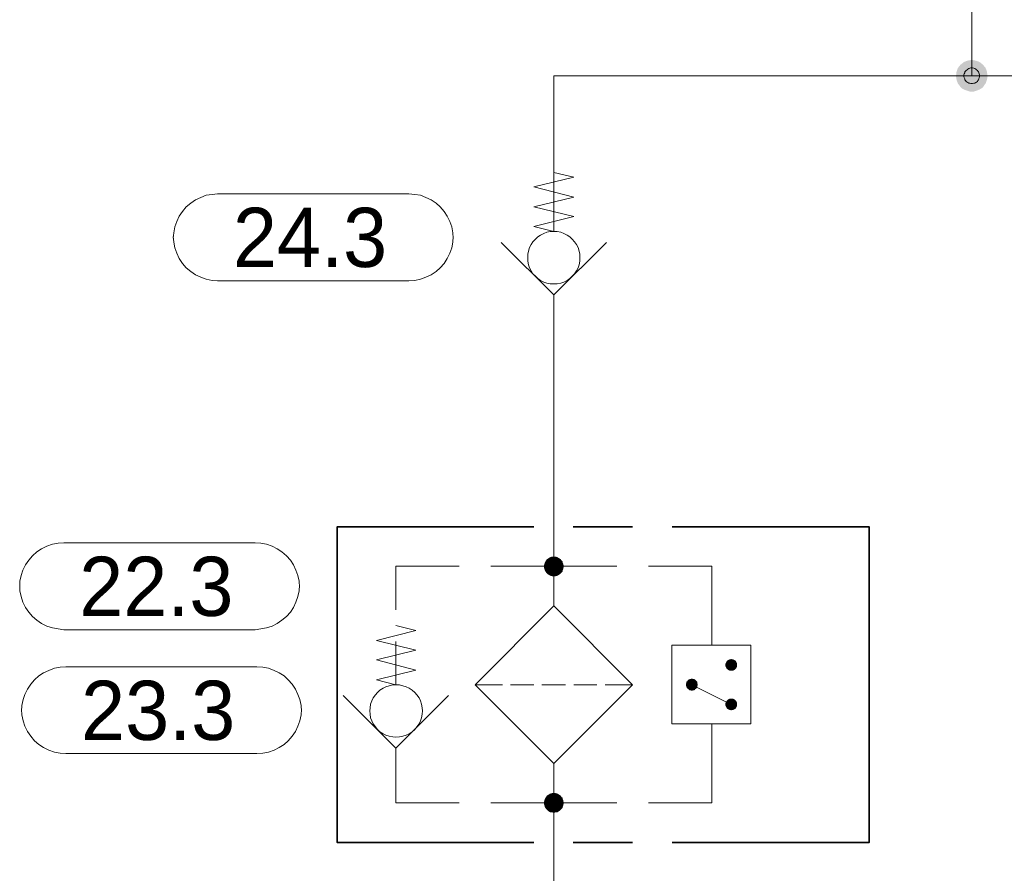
# Model space of a CAD drawing. Header units: millimetres. Extents: x 0 to 203, y 0 to 47.
# Tile 35 of 196: x 17.69 to 19.65, y 22.53 to 24.23. Entities that reach past the tile are written whole.
import ezdxf

# ---------------------------------------------------------------- set-up
doc = ezdxf.new("R2010")
doc.units = ezdxf.units.MM
for name, color, linetype in [('PDF_Geomertry', 7, 'Continuous'), ('PDF_Solid Fills', 7, 'Continuous'), ('PDF_Text', 7, 'Continuous')]:
    doc.layers.add(name, color=color, linetype=linetype)
doc.styles.add('PDF Arial', font='txt')

msp = doc.modelspace()

# ---------------------------------------------------------------- hatches: boundary and pattern name
at = {"layer": 'PDF_Solid Fills', "transparency": 33554559}
for points in [[(19.5868, 24.1151), (19.5618, 24.1346), (19.564, 24.1374)], [(19.5868, 24.1151), (19.564, 24.1374), (19.5674, 24.1401)], [(19.5868, 24.1151), (19.5674, 24.1401), (19.571, 24.1429)], [(19.5868, 24.1151), (19.571, 24.1429), (19.5743, 24.1443)], [(19.5868, 24.1151), (19.5743, 24.1443), (19.5785, 24.1457)], [(19.5868, 24.1151), (19.5785, 24.1457), (19.5826, 24.1465)], [(19.5868, 24.1151), (19.5826, 24.1465), (19.5868, 24.1471)], [(19.5868, 24.1151), (19.5868, 24.1471), (19.5904, 24.1465)], [(19.5868, 24.1151), (19.5904, 24.1465), (19.5946, 24.1457)], [(19.5868, 24.1151), (19.5946, 24.1457), (19.5988, 24.1443)], [(19.5868, 24.1151), (19.5988, 24.1443), (19.6021, 24.1429)], [(19.5868, 24.1151), (19.6021, 24.1429), (19.6057, 24.1401)], [(19.5868, 24.1151), (19.6057, 24.1401), (19.609, 24.1374)], [(19.5868, 24.1151), (19.609, 24.1374), (19.6113, 24.1346)], [(19.5868, 24.1151), (19.5549, 24.1151), (19.5557, 24.1193)], [(19.5868, 24.1151), (19.5557, 24.1193), (19.5562, 24.1235)], [(19.5868, 24.1151), (19.5562, 24.1235), (19.5576, 24.1276)], [(19.5868, 24.1151), (19.5576, 24.1276), (19.559, 24.1313)], [(19.5868, 24.1151), (19.559, 24.1313), (19.5618, 24.1346)], [(19.5868, 24.1151), (19.6113, 24.1346), (19.614, 24.1313)], [(19.5868, 24.1151), (19.614, 24.1313), (19.6154, 24.1276)], [(19.5868, 24.1151), (19.6154, 24.1276), (19.6168, 24.1235)], [(19.5868, 24.1151), (19.6168, 24.1235), (19.6174, 24.1193)], [(19.5868, 24.1151), (19.6174, 24.1193), (19.6182, 24.1151)], [(19.5868, 24.1151), (19.5557, 24.111), (19.5549, 24.1151)], [(19.5868, 24.1151), (19.5562, 24.1076), (19.5557, 24.111)], [(19.5868, 24.1151), (19.5576, 24.1035), (19.5562, 24.1076)], [(19.5868, 24.1151), (19.559, 24.0999), (19.5576, 24.1035)], [(19.5868, 24.1151), (19.5618, 24.0965), (19.559, 24.0999)], [(19.5868, 24.1151), (19.564, 24.0929), (19.5618, 24.0965)], [(19.5868, 24.1151), (19.5674, 24.0901), (19.564, 24.0929)], [(19.5868, 24.1151), (19.571, 24.0882), (19.5674, 24.0901)], [(19.5868, 24.1151), (19.5743, 24.0868), (19.571, 24.0882)], [(19.5868, 24.1151), (19.5785, 24.0854), (19.5743, 24.0868)], [(19.5868, 24.1151), (19.5826, 24.084), (19.5785, 24.0854)], [(19.5868, 24.1151), (19.5868, 24.084), (19.5826, 24.084)], [(19.5868, 24.1151), (19.5904, 24.084), (19.5868, 24.084)], [(19.5868, 24.1151), (19.5946, 24.0854), (19.5904, 24.084)], [(19.5868, 24.1151), (19.5988, 24.0868), (19.5946, 24.0854)], [(19.5868, 24.1151), (19.6021, 24.0882), (19.5988, 24.0868)], [(19.5868, 24.1151), (19.6057, 24.0901), (19.6021, 24.0882)], [(19.5868, 24.1151), (19.609, 24.0929), (19.6057, 24.0901)], [(19.5868, 24.1151), (19.6113, 24.0965), (19.609, 24.0929)], [(19.5868, 24.1151), (19.614, 24.0999), (19.6113, 24.0965)], [(19.5868, 24.1151), (19.6154, 24.1035), (19.614, 24.0999)], [(19.5868, 24.1151), (19.6168, 24.1076), (19.6154, 24.1035)], [(19.5868, 24.1151), (19.6174, 24.111), (19.6168, 24.1076)], [(19.5868, 24.1151), (19.6182, 24.1151), (19.6174, 24.111)], [(18.7535, 23.1374), (18.746, 23.1554), (18.7488, 23.1563)], [(18.7535, 23.1374), (18.7488, 23.1563), (18.7507, 23.1568)], [(18.7535, 23.1374), (18.7507, 23.1568), (18.7535, 23.1568)], [(18.7535, 23.1374), (18.7563, 23.1568), (18.7585, 23.1563)], [(18.7535, 23.1374), (18.7535, 23.1568), (18.7563, 23.1568)], [(18.7535, 23.1374), (18.7585, 23.1563), (18.7613, 23.1554)], [(18.7535, 23.1374), (18.734, 23.1396), (18.7349, 23.1424)], [(18.7535, 23.1374), (18.734, 23.1374), (18.734, 23.1396)], [(18.7535, 23.1374), (18.734, 23.1346), (18.734, 23.1374)], [(18.7535, 23.1374), (18.7349, 23.1318), (18.734, 23.1346)], [(18.7535, 23.1374), (18.7349, 23.1424), (18.7354, 23.1443)], [(18.7535, 23.1374), (18.7354, 23.1299), (18.7349, 23.1318)], [(18.7535, 23.1374), (18.7354, 23.1443), (18.7368, 23.1471)], [(18.7535, 23.1374), (18.7368, 23.1271), (18.7354, 23.1299)], [(18.7535, 23.1374), (18.7368, 23.1471), (18.7382, 23.1493)], [(18.7535, 23.1374), (18.7382, 23.1249), (18.7368, 23.1271)], [(18.7535, 23.1374), (18.7382, 23.1493), (18.7396, 23.1513)], [(18.7535, 23.1374), (18.7396, 23.1235), (18.7382, 23.1249)], [(18.7535, 23.1374), (18.7396, 23.1513), (18.7418, 23.1526)], [(18.7535, 23.1374), (18.7418, 23.1215), (18.7396, 23.1235)], [(18.7535, 23.1374), (18.7418, 23.1526), (18.7437, 23.154)], [(18.7535, 23.1374), (18.7437, 23.1201), (18.7418, 23.1215)], [(18.7535, 23.1374), (18.7437, 23.154), (18.746, 23.1554)], [(18.7535, 23.1374), (18.746, 23.1188), (18.7437, 23.1201)], [(18.7535, 23.1374), (18.7488, 23.1179), (18.746, 23.1188)], [(18.7535, 23.1374), (18.7507, 23.1174), (18.7488, 23.1179)], [(18.7535, 23.1374), (18.7535, 23.1174), (18.7507, 23.1174)], [(18.7535, 23.1374), (18.7613, 23.1554), (18.7632, 23.154)], [(18.7535, 23.1374), (18.7632, 23.154), (18.7654, 23.1526)], [(18.7535, 23.1374), (18.7654, 23.1526), (18.7674, 23.1513)], [(18.7535, 23.1374), (18.7674, 23.1513), (18.7688, 23.1493)], [(18.7535, 23.1374), (18.7688, 23.1493), (18.771, 23.1471)], [(18.7535, 23.1374), (18.771, 23.1471), (18.7715, 23.1443)], [(18.7535, 23.1374), (18.7715, 23.1443), (18.7724, 23.1424)], [(18.7535, 23.1374), (18.7724, 23.1424), (18.7729, 23.1396)], [(18.7535, 23.1374), (18.7729, 23.1396), (18.7729, 23.1374)], [(18.7535, 23.1374), (18.7563, 23.1174), (18.7535, 23.1174)], [(18.7535, 23.1374), (18.7585, 23.1179), (18.7563, 23.1174)], [(18.7535, 23.1374), (18.7613, 23.1188), (18.7585, 23.1179)], [(18.7535, 23.1374), (18.7632, 23.1201), (18.7613, 23.1188)], [(18.7535, 23.1374), (18.7654, 23.1215), (18.7632, 23.1201)], [(18.7535, 23.1374), (18.7674, 23.1235), (18.7654, 23.1215)], [(18.7535, 23.1374), (18.7688, 23.1249), (18.7674, 23.1235)], [(18.7535, 23.1374), (18.771, 23.1271), (18.7688, 23.1249)], [(18.7535, 23.1374), (18.7715, 23.1299), (18.771, 23.1271)], [(18.7535, 23.1374), (18.7724, 23.1318), (18.7715, 23.1299)], [(18.7535, 23.1374), (18.7729, 23.1346), (18.7724, 23.1318)], [(18.7535, 23.1374), (18.7729, 23.1374), (18.7729, 23.1346)], [(19.1071, 22.941), (19.0951, 22.9424), (19.096, 22.9438)], [(19.1071, 22.941), (19.0951, 22.941), (19.0951, 22.9424)], [(19.1071, 22.941), (19.0951, 22.9388), (19.0951, 22.941)], [(19.1071, 22.941), (19.096, 22.9374), (19.0951, 22.9388)], [(19.1071, 22.941), (19.096, 22.9438), (19.0965, 22.9451)], [(19.1071, 22.941), (19.0965, 22.936), (19.096, 22.9374)], [(19.1071, 22.941), (19.0965, 22.9451), (19.0974, 22.9465)], [(19.1071, 22.941), (19.0974, 22.9346), (19.0965, 22.936)], [(19.1071, 22.941), (19.0974, 22.9465), (19.0979, 22.9479)], [(19.1071, 22.941), (19.0979, 22.9332), (19.0974, 22.9346)], [(19.1071, 22.941), (19.0979, 22.9479), (19.0988, 22.9493)], [(19.1071, 22.941), (19.0988, 22.9326), (19.0979, 22.9332)], [(19.1071, 22.941), (19.0988, 22.9493), (19.1001, 22.9499)], [(19.1071, 22.941), (19.1001, 22.9313), (19.0988, 22.9326)], [(19.1071, 22.941), (19.1001, 22.9499), (19.1015, 22.9507)], [(19.1071, 22.941), (19.1015, 22.9304), (19.1001, 22.9313)], [(19.1071, 22.941), (19.1015, 22.9507), (19.1029, 22.9512)], [(19.1071, 22.941), (19.1029, 22.9299), (19.1015, 22.9304)], [(19.1071, 22.941), (19.1029, 22.9512), (19.1043, 22.9521)], [(19.1071, 22.941), (19.1043, 22.929), (19.1029, 22.9299)], [(19.1071, 22.941), (19.1043, 22.9521), (19.1057, 22.9521)], [(19.1071, 22.941), (19.1057, 22.929), (19.1043, 22.929)], [(19.1071, 22.941), (19.1057, 22.9521), (19.1071, 22.9526)], [(19.1071, 22.941), (19.1071, 22.929), (19.1057, 22.929)], [(19.1071, 22.941), (19.1071, 22.9526), (19.1085, 22.9521)], [(19.1071, 22.941), (19.1104, 22.9521), (19.1118, 22.9512)], [(19.1071, 22.941), (19.1085, 22.9521), (19.1104, 22.9521)], [(19.1071, 22.941), (19.1118, 22.9512), (19.1132, 22.9507)], [(19.1071, 22.941), (19.1132, 22.9507), (19.1146, 22.9499)], [(19.1071, 22.941), (19.1146, 22.9499), (19.1154, 22.9493)], [(19.1071, 22.941), (19.1154, 22.9493), (19.1168, 22.9479)], [(19.1071, 22.941), (19.1168, 22.9479), (19.1174, 22.9465)], [(19.1071, 22.941), (19.1174, 22.9465), (19.1182, 22.9451)], [(19.1071, 22.941), (19.1182, 22.9451), (19.1187, 22.9438)], [(19.1071, 22.941), (19.1187, 22.9438), (19.1187, 22.9424)], [(19.1071, 22.941), (19.1187, 22.9424), (19.1187, 22.941)], [(19.1071, 22.941), (19.1085, 22.929), (19.1071, 22.929)], [(19.1071, 22.941), (19.1104, 22.929), (19.1085, 22.929)], [(19.1071, 22.941), (19.1118, 22.9299), (19.1104, 22.929)], [(19.1071, 22.941), (19.1132, 22.9304), (19.1118, 22.9299)], [(19.1071, 22.941), (19.1146, 22.9313), (19.1132, 22.9304)], [(19.1071, 22.941), (19.1154, 22.9326), (19.1146, 22.9313)], [(19.1071, 22.941), (19.1168, 22.9332), (19.1154, 22.9326)], [(19.1071, 22.941), (19.1174, 22.9346), (19.1168, 22.9332)], [(19.1071, 22.941), (19.1182, 22.936), (19.1174, 22.9346)], [(19.1071, 22.941), (19.1187, 22.9374), (19.1182, 22.936)], [(19.1071, 22.941), (19.1187, 22.9388), (19.1187, 22.9374)], [(19.1071, 22.941), (19.1187, 22.941), (19.1187, 22.9388)], [(19.0285, 22.9013), (19.0168, 22.9026), (19.0174, 22.904)], [(19.0285, 22.9013), (19.0168, 22.9013), (19.0168, 22.9026)], [(19.0285, 22.9013), (19.0168, 22.8999), (19.0168, 22.9013)], [(19.0285, 22.9013), (19.0174, 22.8985), (19.0168, 22.8999)], [(19.0285, 22.9013), (19.0174, 22.9063), (19.0182, 22.9076)], [(19.0285, 22.9013), (19.0174, 22.904), (19.0174, 22.9063)], [(19.0285, 22.9013), (19.0174, 22.8971), (19.0174, 22.8985)], [(19.0285, 22.9013), (19.0182, 22.8957), (19.0174, 22.8971)], [(19.0285, 22.9013), (19.0182, 22.9076), (19.0196, 22.9082)], [(19.0285, 22.9013), (19.0196, 22.8943), (19.0182, 22.8957)], [(19.0285, 22.9013), (19.0196, 22.9082), (19.0201, 22.9096)], [(19.0285, 22.9013), (19.0201, 22.8929), (19.0196, 22.8943)], [(19.0285, 22.9013), (19.0201, 22.9096), (19.0215, 22.911)], [(19.0285, 22.9013), (19.0215, 22.8924), (19.0201, 22.8929)], [(19.0285, 22.9013), (19.0215, 22.911), (19.0229, 22.9118)], [(19.0285, 22.9013), (19.0229, 22.891), (19.0215, 22.8924)], [(19.0285, 22.9013), (19.0229, 22.9118), (19.0243, 22.9124)], [(19.0285, 22.9013), (19.0243, 22.8901), (19.0229, 22.891)], [(19.0285, 22.9013), (19.0243, 22.9124), (19.0257, 22.9124)], [(19.0285, 22.9013), (19.0257, 22.8901), (19.0243, 22.8901)], [(19.0285, 22.9013), (19.0257, 22.9124), (19.0271, 22.9132)], [(19.0285, 22.9013), (19.0271, 22.8896), (19.0257, 22.8901)], [(19.0285, 22.9013), (19.0271, 22.9132), (19.0285, 22.9132)], [(19.0285, 22.9013), (19.0285, 22.8896), (19.0271, 22.8896)], [(19.0285, 22.9013), (19.0299, 22.9132), (19.0312, 22.9124)], [(19.0285, 22.9013), (19.0285, 22.9132), (19.0299, 22.9132)], [(19.0285, 22.9013), (19.0335, 22.9124), (19.0349, 22.9118)], [(19.0285, 22.9013), (19.0312, 22.9124), (19.0335, 22.9124)], [(19.0285, 22.9013), (19.0349, 22.9118), (19.0354, 22.911)], [(19.0285, 22.9013), (19.0354, 22.911), (19.0368, 22.9096)], [(19.0285, 22.9013), (19.0368, 22.9096), (19.0382, 22.9082)], [(19.0285, 22.9013), (19.0382, 22.9082), (19.039, 22.9076)], [(19.0285, 22.9013), (19.039, 22.9076), (19.0396, 22.9063)], [(19.0285, 22.9013), (19.0396, 22.9063), (19.0396, 22.904)], [(19.0285, 22.9013), (19.0396, 22.904), (19.0404, 22.9026)], [(19.0285, 22.9013), (19.0404, 22.9026), (19.0404, 22.9013)], [(19.0285, 22.9013), (19.0299, 22.8896), (19.0285, 22.8896)], [(19.0285, 22.9013), (19.0312, 22.8901), (19.0299, 22.8896)], [(19.0285, 22.9013), (19.0335, 22.8901), (19.0312, 22.8901)], [(19.0285, 22.9013), (19.0349, 22.891), (19.0335, 22.8901)], [(19.0285, 22.9013), (19.0354, 22.8924), (19.0349, 22.891)], [(19.0285, 22.9013), (19.0368, 22.8929), (19.0354, 22.8924)], [(19.0285, 22.9013), (19.0382, 22.8943), (19.0368, 22.8929)], [(19.0285, 22.9013), (19.039, 22.8957), (19.0382, 22.8943)], [(19.0285, 22.9013), (19.0396, 22.8971), (19.039, 22.8957)], [(19.0285, 22.9013), (19.0396, 22.8985), (19.0396, 22.8971)], [(19.0285, 22.9013), (19.0404, 22.8999), (19.0396, 22.8985)], [(19.0285, 22.9013), (19.0404, 22.9013), (19.0404, 22.8999)], [(19.1071, 22.8618), (19.0951, 22.8638), (19.096, 22.8651)], [(19.1071, 22.8618), (19.0951, 22.8618), (19.0951, 22.8638)], [(19.1071, 22.8618), (19.0951, 22.8604), (19.0951, 22.8618)], [(19.1071, 22.8618), (19.096, 22.859), (19.0951, 22.8604)], [(19.1071, 22.8618), (19.096, 22.8651), (19.0965, 22.8665)], [(19.1071, 22.8618), (19.0965, 22.8576), (19.096, 22.859)], [(19.1071, 22.8618), (19.0965, 22.8665), (19.0974, 22.8679)], [(19.1071, 22.8618), (19.0974, 22.8563), (19.0965, 22.8576)], [(19.1071, 22.8618), (19.0974, 22.8679), (19.0979, 22.8693)], [(19.1071, 22.8618), (19.0979, 22.8549), (19.0974, 22.8563)], [(19.1071, 22.8618), (19.0979, 22.8693), (19.0988, 22.8701)], [(19.1071, 22.8618), (19.0988, 22.8535), (19.0979, 22.8549)], [(19.1071, 22.8618), (19.0988, 22.8701), (19.1001, 22.8715)], [(19.1071, 22.8618), (19.1001, 22.8526), (19.0988, 22.8535)], [(19.1071, 22.8618), (19.1001, 22.8715), (19.1015, 22.8721)], [(19.1071, 22.8618), (19.1015, 22.8521), (19.1001, 22.8526)], [(19.1071, 22.8618), (19.1015, 22.8721), (19.1029, 22.8729)], [(19.1071, 22.8618), (19.1029, 22.8513), (19.1015, 22.8521)], [(19.1071, 22.8618), (19.1029, 22.8729), (19.1043, 22.8735)], [(19.1071, 22.8618), (19.1043, 22.8507), (19.1029, 22.8513)], [(19.1071, 22.8618), (19.1043, 22.8735), (19.1057, 22.8735)], [(19.1071, 22.8618), (19.1057, 22.8507), (19.1043, 22.8507)], [(19.1071, 22.8618), (19.1057, 22.8735), (19.1071, 22.8735)], [(19.1071, 22.8618), (19.1071, 22.8499), (19.1057, 22.8507)], [(19.1071, 22.8618), (19.1104, 22.8735), (19.1118, 22.8729)], [(19.1071, 22.8618), (19.1085, 22.8735), (19.1104, 22.8735)], [(19.1071, 22.8618), (19.1071, 22.8735), (19.1085, 22.8735)], [(19.1071, 22.8618), (19.1118, 22.8729), (19.1132, 22.8721)], [(19.1071, 22.8618), (19.1132, 22.8721), (19.1146, 22.8715)], [(19.1071, 22.8618), (19.1146, 22.8715), (19.1154, 22.8701)], [(19.1071, 22.8618), (19.1154, 22.8701), (19.1168, 22.8693)], [(19.1071, 22.8618), (19.1168, 22.8693), (19.1174, 22.8679)], [(19.1071, 22.8618), (19.1174, 22.8679), (19.1182, 22.8665)], [(19.1071, 22.8618), (19.1182, 22.8665), (19.1187, 22.8651)], [(19.1071, 22.8618), (19.1187, 22.8651), (19.1187, 22.8638)], [(19.1071, 22.8618), (19.1187, 22.8638), (19.1187, 22.8618)], [(19.1071, 22.8618), (19.1085, 22.8507), (19.1071, 22.8499)], [(19.1071, 22.8618), (19.1104, 22.8507), (19.1085, 22.8507)], [(19.1071, 22.8618), (19.1118, 22.8513), (19.1104, 22.8507)], [(19.1071, 22.8618), (19.1132, 22.8521), (19.1118, 22.8513)], [(19.1071, 22.8618), (19.1146, 22.8526), (19.1132, 22.8521)], [(19.1071, 22.8618), (19.1154, 22.8535), (19.1146, 22.8526)], [(19.1071, 22.8618), (19.1168, 22.8549), (19.1154, 22.8535)], [(19.1071, 22.8618), (19.1174, 22.8563), (19.1168, 22.8549)], [(19.1071, 22.8618), (19.1182, 22.8576), (19.1174, 22.8563)], [(19.1071, 22.8618), (19.1187, 22.859), (19.1182, 22.8576)], [(19.1071, 22.8618), (19.1187, 22.8604), (19.1187, 22.859)], [(19.1071, 22.8618), (19.1187, 22.8618), (19.1187, 22.8604)], [(18.7535, 22.666), (18.7488, 22.6846), (18.7507, 22.6854)], [(18.7535, 22.666), (18.7507, 22.6854), (18.7535, 22.6854)], [(18.7535, 22.666), (18.7563, 22.6854), (18.7585, 22.6846)], [(18.7535, 22.666), (18.7535, 22.6854), (18.7563, 22.6854)], [(18.7535, 22.666), (18.734, 22.6679), (18.7349, 22.6707)], [(18.7535, 22.666), (18.734, 22.666), (18.734, 22.6679)], [(18.7535, 22.666), (18.734, 22.6632), (18.734, 22.666)], [(18.7535, 22.666), (18.7349, 22.6604), (18.734, 22.6632)], [(18.7535, 22.666), (18.7349, 22.6707), (18.7354, 22.6729)], [(18.7535, 22.666), (18.7354, 22.6582), (18.7349, 22.6604)], [(18.7535, 22.666), (18.7354, 22.6729), (18.7368, 22.6757)], [(18.7535, 22.666), (18.7368, 22.6554), (18.7354, 22.6582)], [(18.7535, 22.666), (18.7368, 22.6757), (18.7382, 22.6776)], [(18.7535, 22.666), (18.7382, 22.6535), (18.7368, 22.6554)], [(18.7535, 22.666), (18.7382, 22.6776), (18.7396, 22.6799)], [(18.7535, 22.666), (18.7396, 22.6521), (18.7382, 22.6535)], [(18.7535, 22.666), (18.7396, 22.6799), (18.7418, 22.6813)], [(18.7535, 22.666), (18.7418, 22.6499), (18.7396, 22.6521)], [(18.7535, 22.666), (18.7418, 22.6813), (18.7437, 22.6826)], [(18.7535, 22.666), (18.7437, 22.6485), (18.7418, 22.6499)], [(18.7535, 22.666), (18.7437, 22.6826), (18.746, 22.684)], [(18.7535, 22.666), (18.746, 22.6471), (18.7437, 22.6485)], [(18.7535, 22.666), (18.746, 22.684), (18.7488, 22.6846)], [(18.7535, 22.666), (18.7488, 22.6465), (18.746, 22.6471)], [(18.7535, 22.666), (18.7507, 22.6465), (18.7488, 22.6465)], [(18.7535, 22.666), (18.7535, 22.6457), (18.7507, 22.6465)], [(18.7535, 22.666), (18.7585, 22.6846), (18.7613, 22.684)], [(18.7535, 22.666), (18.7613, 22.684), (18.7632, 22.6826)], [(18.7535, 22.666), (18.7632, 22.6826), (18.7654, 22.6813)], [(18.7535, 22.666), (18.7654, 22.6813), (18.7674, 22.6799)], [(18.7535, 22.666), (18.7674, 22.6799), (18.7688, 22.6776)], [(18.7535, 22.666), (18.7688, 22.6776), (18.771, 22.6757)], [(18.7535, 22.666), (18.771, 22.6757), (18.7715, 22.6729)], [(18.7535, 22.666), (18.7715, 22.6729), (18.7724, 22.6707)], [(18.7535, 22.666), (18.7724, 22.6707), (18.7729, 22.6679)], [(18.7535, 22.666), (18.7729, 22.6679), (18.7729, 22.666)], [(18.7535, 22.666), (18.7563, 22.6465), (18.7535, 22.6457)], [(18.7535, 22.666), (18.7585, 22.6465), (18.7563, 22.6465)], [(18.7535, 22.666), (18.7613, 22.6471), (18.7585, 22.6465)], [(18.7535, 22.666), (18.7632, 22.6485), (18.7613, 22.6471)], [(18.7535, 22.666), (18.7654, 22.6499), (18.7632, 22.6485)], [(18.7535, 22.666), (18.7674, 22.6521), (18.7654, 22.6499)], [(18.7535, 22.666), (18.7688, 22.6535), (18.7674, 22.6521)], [(18.7535, 22.666), (18.771, 22.6554), (18.7688, 22.6535)], [(18.7535, 22.666), (18.7715, 22.6582), (18.771, 22.6554)], [(18.7535, 22.666), (18.7724, 22.6604), (18.7715, 22.6582)], [(18.7535, 22.666), (18.7729, 22.6632), (18.7724, 22.6604)], [(18.7535, 22.666), (18.7729, 22.666), (18.7729, 22.6632)]]:
    msp.add_hatch(color=256, dxfattribs=at).paths.add_polyline_path(points)

# ---------------------------------------------------------------- linework, layer by layer
at = {"layer": 'PDF_Geomertry', "lineweight": 15}
for points in [[(19.5868, 24.1151), (19.5868, 24.4651)], [(20.3015, 23.9229), (20.341, 23.9132), (20.2626, 23.8938), (20.341, 23.8735), (20.2626, 23.854), (20.341, 23.8346), (20.2626, 23.8151), (20.3015, 23.8049), (20.3015, 24.1151), (19.5868, 24.1151), (18.7535, 24.1151), (18.7535, 23.8049), (18.714, 23.8151), (18.7932, 23.8346), (18.714, 23.854), (18.7932, 23.8735), (18.714, 23.8938), (18.7932, 23.9132), (18.7535, 23.9229)], [(18.8585, 23.7832), (18.7535, 23.6785), (18.6488, 23.7832)], [(18.7535, 23.6785), (18.7535, 23.6479), (18.7535, 23.216), (18.7535, 23.0582)], [(18.439, 23.0507), (18.439, 23.1374), (18.5646, 23.1374)], [(18.6279, 23.1374), (18.7535, 23.1374), (18.8793, 23.1374)], [(18.9424, 23.1374), (19.0682, 23.1374), (19.0682, 22.9799)], [(18.439, 23.0193), (18.4785, 23.0096), (18.4001, 22.9896), (18.4785, 22.9701), (18.4001, 22.9507), (18.4785, 22.9304), (18.4001, 22.911), (18.439, 22.9013), (18.439, 22.9874)], [(18.6515, 22.9013), (18.5965, 22.9013)], [(18.714, 22.9013), (18.6674, 22.9013)], [(18.7299, 22.9013), (18.7771, 22.9013)], [(18.7932, 22.9013), (18.8396, 22.9013)], [(18.9104, 22.9013), (18.8557, 22.9013)], [(19.0285, 22.9013), (19.1071, 22.8618)], [(18.5437, 22.8799), (18.439, 22.7749), (18.334, 22.8799)], [(18.9424, 22.666), (19.0682, 22.666), (19.0682, 22.8229)], [(18.439, 22.7749), (18.439, 22.7443), (18.439, 22.666), (18.5646, 22.666)], [(19.6099, 21.884), (19.6099, 21.8049), (19.6099, 22.2763), (19.1382, 22.2763), (18.7535, 22.2763), (18.7535, 22.5868), (18.7535, 22.7443)], [(18.6279, 22.666), (18.7535, 22.666), (18.8793, 22.666)]]:
    msp.add_lwpolyline(points, dxfattribs=at)
at = {"layer": 'PDF_Geomertry', "lineweight": 0}
for points in [[(19.571, 24.1151), (19.571, 24.1132), (19.5715, 24.1118), (19.5724, 24.1096), (19.5729, 24.1076), (19.5743, 24.1063), (19.5751, 24.104), (19.5771, 24.1026), (19.5785, 24.1021), (19.5807, 24.1007), (19.5826, 24.1007), (19.5849, 24.0999), (19.5868, 24.0999), (19.5882, 24.0999), (19.5904, 24.1007), (19.5924, 24.1007), (19.5946, 24.1021), (19.596, 24.1026), (19.5979, 24.104), (19.5988, 24.1063), (19.6001, 24.1076), (19.6007, 24.1096), (19.6015, 24.1118), (19.6021, 24.1132), (19.6021, 24.1151), (19.6021, 24.1174), (19.6015, 24.1193), (19.6007, 24.1215), (19.6001, 24.1235), (19.5988, 24.1249), (19.5979, 24.1263), (19.596, 24.1276), (19.5946, 24.129), (19.5924, 24.1299), (19.5904, 24.1304), (19.5882, 24.1313), (19.5868, 24.1313), (19.5849, 24.1313), (19.5826, 24.1304), (19.5807, 24.1299), (19.5785, 24.129), (19.5771, 24.1276), (19.5751, 24.1263), (19.5743, 24.1249), (19.5729, 24.1235), (19.5724, 24.1215), (19.5715, 24.1193), (19.571, 24.1174), (19.571, 24.1151)], [(18.7437, 23.1374), (18.7437, 23.136), (18.7437, 23.1346), (18.7446, 23.1332), (18.7451, 23.1318), (18.746, 23.1313), (18.7465, 23.1304), (18.7474, 23.129), (18.7488, 23.1285), (18.7501, 23.1276), (18.7507, 23.1276), (18.7521, 23.1271), (18.7535, 23.1271), (18.7549, 23.1271), (18.7563, 23.1276), (18.7571, 23.1276), (18.7585, 23.1285), (18.7599, 23.129), (18.7604, 23.1304), (18.7613, 23.1313), (18.7618, 23.1318), (18.7626, 23.1332), (18.7632, 23.1346), (18.7632, 23.136), (18.7632, 23.1374), (18.7632, 23.1382), (18.7632, 23.1396), (18.7626, 23.141), (18.7618, 23.1424), (18.7613, 23.1429), (18.7604, 23.1443), (18.7599, 23.1451), (18.7585, 23.1457), (18.7571, 23.1465), (18.7563, 23.1465), (18.7549, 23.1471), (18.7535, 23.1471), (18.7521, 23.1471), (18.7507, 23.1465), (18.7501, 23.1465), (18.7488, 23.1457), (18.7474, 23.1451), (18.7465, 23.1443), (18.746, 23.1429), (18.7451, 23.1424), (18.7446, 23.141), (18.7437, 23.1396), (18.7437, 23.1382), (18.7437, 23.1374)], [(19.1015, 22.941), (19.1015, 22.9401), (19.1015, 22.9388), (19.1015, 22.9382), (19.1021, 22.9374), (19.1021, 22.9368), (19.1029, 22.9368), (19.1035, 22.936), (19.1043, 22.9354), (19.1049, 22.9354), (19.1057, 22.9346), (19.1062, 22.9346), (19.1071, 22.9346), (19.1076, 22.9346), (19.1085, 22.9346), (19.109, 22.9354), (19.1099, 22.9354), (19.1104, 22.936), (19.1113, 22.9368), (19.1118, 22.9368), (19.1126, 22.9374), (19.1126, 22.9382), (19.1126, 22.9388), (19.1132, 22.9401), (19.1132, 22.941), (19.1132, 22.9415), (19.1126, 22.9424), (19.1126, 22.9429), (19.1126, 22.9438), (19.1118, 22.9443), (19.1113, 22.9451), (19.1104, 22.9451), (19.1099, 22.9457), (19.109, 22.9457), (19.1085, 22.9465), (19.1076, 22.9465), (19.1071, 22.9465), (19.1062, 22.9465), (19.1057, 22.9465), (19.1049, 22.9457), (19.1043, 22.9457), (19.1035, 22.9451), (19.1029, 22.9451), (19.1021, 22.9443), (19.1021, 22.9438), (19.1015, 22.9429), (19.1015, 22.9424), (19.1015, 22.9415), (19.1015, 22.941)], [(19.0229, 22.9013), (19.0229, 22.9007), (19.0229, 22.8999), (19.0229, 22.8993), (19.0238, 22.8985), (19.0238, 22.8979), (19.0243, 22.8971), (19.0251, 22.8965), (19.0257, 22.8965), (19.0265, 22.8957), (19.0271, 22.8957), (19.0279, 22.8957), (19.0285, 22.8957), (19.0293, 22.8957), (19.0299, 22.8957), (19.0307, 22.8957), (19.0312, 22.8965), (19.0321, 22.8965), (19.0326, 22.8971), (19.0335, 22.8979), (19.0335, 22.8985), (19.034, 22.8993), (19.034, 22.8999), (19.034, 22.9007), (19.0349, 22.9013), (19.034, 22.9021), (19.034, 22.9026), (19.034, 22.9035), (19.0335, 22.904), (19.0335, 22.9049), (19.0326, 22.9054), (19.0321, 22.9063), (19.0312, 22.9063), (19.0307, 22.9068), (19.0299, 22.9068), (19.0293, 22.9068), (19.0285, 22.9076), (19.0279, 22.9068), (19.0271, 22.9068), (19.0265, 22.9068), (19.0257, 22.9063), (19.0251, 22.9063), (19.0243, 22.9054), (19.0238, 22.9049), (19.0238, 22.904), (19.0229, 22.9035), (19.0229, 22.9026), (19.0229, 22.9021), (19.0229, 22.9013)], [(19.1015, 22.8618), (19.1015, 22.861), (19.1015, 22.8604), (19.1015, 22.8596), (19.1021, 22.859), (19.1021, 22.8582), (19.1029, 22.8576), (19.1035, 22.8576), (19.1043, 22.8568), (19.1049, 22.8568), (19.1057, 22.8563), (19.1062, 22.8563), (19.1071, 22.8563), (19.1076, 22.8563), (19.1085, 22.8563), (19.109, 22.8568), (19.1099, 22.8568), (19.1104, 22.8576), (19.1113, 22.8576), (19.1118, 22.8582), (19.1126, 22.859), (19.1126, 22.8596), (19.1126, 22.8604), (19.1132, 22.861), (19.1132, 22.8618), (19.1132, 22.8632), (19.1126, 22.8638), (19.1126, 22.8646), (19.1126, 22.8651), (19.1118, 22.866), (19.1113, 22.866), (19.1104, 22.8665), (19.1099, 22.8674), (19.109, 22.8674), (19.1085, 22.8679), (19.1076, 22.8679), (19.1071, 22.8679), (19.1062, 22.8679), (19.1057, 22.8679), (19.1049, 22.8674), (19.1043, 22.8674), (19.1035, 22.8665), (19.1029, 22.866), (19.1021, 22.866), (19.1021, 22.8651), (19.1015, 22.8646), (19.1015, 22.8638), (19.1015, 22.8632), (19.1015, 22.8618)], [(18.7437, 22.666), (18.7437, 22.6646), (18.7437, 22.6632), (18.7446, 22.6618), (18.7451, 22.6604), (18.746, 22.6596), (18.7465, 22.659), (18.7474, 22.6576), (18.7488, 22.6568), (18.7501, 22.6563), (18.7507, 22.6563), (18.7521, 22.6563), (18.7535, 22.6554), (18.7549, 22.6563), (18.7563, 22.6563), (18.7571, 22.6563), (18.7585, 22.6568), (18.7599, 22.6576), (18.7604, 22.659), (18.7613, 22.6596), (18.7618, 22.6604), (18.7626, 22.6618), (18.7632, 22.6632), (18.7632, 22.6646), (18.7632, 22.666), (18.7632, 22.6665), (18.7632, 22.6679), (18.7626, 22.6693), (18.7618, 22.6707), (18.7613, 22.6715), (18.7604, 22.6729), (18.7599, 22.6735), (18.7585, 22.6743), (18.7571, 22.6749), (18.7563, 22.6749), (18.7549, 22.6757), (18.7535, 22.6757), (18.7521, 22.6757), (18.7507, 22.6749), (18.7501, 22.6749), (18.7488, 22.6743), (18.7474, 22.6735), (18.7465, 22.6729), (18.746, 22.6715), (18.7451, 22.6707), (18.7446, 22.6693), (18.7437, 22.6679), (18.7437, 22.6665), (18.7437, 22.666)]]:
    msp.add_lwpolyline(points, close=True, dxfattribs=at)
at = {"layer": 'PDF_Geomertry', "lineweight": 15}
for points in [[(18.4646, 23.8799), (18.4765, 23.879), (18.4876, 23.8771), (18.4988, 23.8729), (18.509, 23.8679), (18.5188, 23.8618), (18.5271, 23.854), (18.5349, 23.8451), (18.541, 23.8354), (18.5465, 23.8249), (18.5501, 23.8146), (18.5521, 23.8026), (18.5529, 23.7915), (18.5529, 23.7951), (18.5521, 23.784), (18.5501, 23.7721), (18.5465, 23.7618), (18.541, 23.7513), (18.5349, 23.7415), (18.5271, 23.7326), (18.5188, 23.7249), (18.509, 23.7188), (18.4988, 23.7138), (18.4876, 23.7096), (18.4765, 23.7076), (18.4646, 23.7068), (18.0835, 23.7068), (18.0724, 23.7076), (18.0604, 23.7096), (18.0501, 23.7138), (18.0396, 23.7188), (18.0299, 23.7249), (18.021, 23.7326), (18.0132, 23.7415), (18.0071, 23.7513), (18.0021, 23.7618), (17.9979, 23.7721), (17.996, 23.784), (17.9951, 23.7951), (17.9951, 23.7915), (17.996, 23.8026), (17.9979, 23.8146), (18.0021, 23.8249), (18.0071, 23.8354), (18.0132, 23.8451), (18.021, 23.854), (18.0299, 23.8618), (18.0396, 23.8679), (18.0501, 23.8729), (18.0604, 23.8771), (18.0724, 23.879), (18.0835, 23.8799), (18.4646, 23.8799)], [(18.8057, 23.7526), (18.8057, 23.7596), (18.8043, 23.766), (18.8021, 23.7729), (18.7988, 23.779), (18.7951, 23.7846), (18.7904, 23.7896), (18.7854, 23.7943), (18.7799, 23.7979), (18.7738, 23.8013), (18.7674, 23.8035), (18.7604, 23.8049), (18.7535, 23.8049), (18.7465, 23.8049), (18.7396, 23.8035), (18.7335, 23.8013), (18.7271, 23.7979), (18.7215, 23.7943), (18.7168, 23.7896), (18.7118, 23.7846), (18.7085, 23.779), (18.7049, 23.7729), (18.7029, 23.766), (18.7015, 23.7596), (18.7015, 23.7526), (18.7015, 23.7457), (18.7029, 23.7388), (18.7049, 23.7326), (18.7085, 23.7263), (18.7118, 23.7207), (18.7168, 23.716), (18.7215, 23.711), (18.7271, 23.7076), (18.7335, 23.704), (18.7396, 23.7021), (18.7465, 23.7007), (18.7535, 23.7007), (18.7604, 23.7007), (18.7674, 23.7021), (18.7738, 23.704), (18.7799, 23.7076), (18.7854, 23.711), (18.7904, 23.716), (18.7951, 23.7207), (18.7988, 23.7263), (18.8021, 23.7326), (18.8043, 23.7388), (18.8057, 23.7457), (18.8057, 23.7526)], [(18.1585, 23.184), (18.1696, 23.1832), (18.1812, 23.1813), (18.1924, 23.1776), (18.2021, 23.1721), (18.2118, 23.166), (18.221, 23.1582), (18.2285, 23.1499), (18.2349, 23.1401), (18.2396, 23.1299), (18.2437, 23.1188), (18.246, 23.1076), (18.2465, 23.0957), (18.2465, 23.0999), (18.246, 23.0882), (18.2437, 23.0771), (18.2396, 23.066), (18.2349, 23.0554), (18.2285, 23.0457), (18.221, 23.0374), (18.2118, 23.0299), (18.2021, 23.0235), (18.1924, 23.0179), (18.1812, 23.0146), (18.1696, 23.0124), (18.1585, 23.011), (17.7771, 23.011), (17.7654, 23.0124), (17.7543, 23.0146), (17.7432, 23.0179), (17.7326, 23.0235), (17.7229, 23.0299), (17.7146, 23.0374), (17.7071, 23.0457), (17.7007, 23.0554), (17.6951, 23.066), (17.6918, 23.0771), (17.6896, 23.0882), (17.689, 23.0999), (17.689, 23.0957), (17.6896, 23.1076), (17.6918, 23.1188), (17.6951, 23.1299), (17.7007, 23.1401), (17.7071, 23.1499), (17.7146, 23.1582), (17.7229, 23.166), (17.7326, 23.1721), (17.7432, 23.1776), (17.7543, 23.1813), (17.7654, 23.1832), (17.7771, 23.184), (18.1585, 23.184)], [(18.7535, 23.0582), (18.9104, 22.9013), (18.7535, 22.7443), (18.5965, 22.9013)], [(18.989, 22.8229), (19.1465, 22.8229), (19.1465, 22.9799), (18.989, 22.9799), (18.989, 22.8229)], [(18.1618, 22.9368), (18.1738, 22.936), (18.1849, 22.934), (18.196, 22.9299), (18.2063, 22.9249), (18.216, 22.9188), (18.2243, 22.911), (18.2321, 22.9021), (18.239, 22.8924), (18.2437, 22.8818), (18.2474, 22.8715), (18.2501, 22.8596), (18.2507, 22.8485), (18.2507, 22.8521), (18.2501, 22.841), (18.2474, 22.829), (18.2437, 22.8188), (18.239, 22.8082), (18.2321, 22.7985), (18.2243, 22.7896), (18.216, 22.7818), (18.2063, 22.7757), (18.196, 22.7707), (18.1849, 22.7665), (18.1738, 22.7646), (18.1618, 22.7638), (17.7812, 22.7638), (17.7696, 22.7646), (17.7585, 22.7665), (17.7474, 22.7707), (17.7368, 22.7757), (17.7271, 22.7818), (17.7188, 22.7896), (17.7113, 22.7985), (17.7043, 22.8082), (17.6993, 22.8188), (17.696, 22.829), (17.6932, 22.841), (17.6924, 22.8521), (17.6924, 22.8485), (17.6932, 22.8596), (17.696, 22.8715), (17.6993, 22.8818), (17.7043, 22.8924), (17.7113, 22.9021), (17.7188, 22.911), (17.7271, 22.9188), (17.7368, 22.9249), (17.7474, 22.9299), (17.7585, 22.934), (17.7696, 22.936), (17.7812, 22.9368), (18.1618, 22.9368)], [(18.4918, 22.8493), (18.491, 22.8554), (18.4896, 22.8624), (18.4876, 22.8688), (18.4849, 22.8749), (18.4807, 22.8813), (18.4765, 22.886), (18.471, 22.8901), (18.4654, 22.8943), (18.459, 22.8971), (18.4529, 22.8993), (18.446, 22.9007), (18.439, 22.9013), (18.4326, 22.9007), (18.4257, 22.8993), (18.4187, 22.8971), (18.4132, 22.8943), (18.4071, 22.8901), (18.4021, 22.886), (18.3979, 22.8813), (18.3938, 22.8749), (18.391, 22.8688), (18.3882, 22.8624), (18.3876, 22.8554), (18.3868, 22.8493), (18.3876, 22.8424), (18.3882, 22.8354), (18.391, 22.829), (18.3938, 22.8229), (18.3979, 22.8174), (18.4021, 22.8118), (18.4071, 22.8076), (18.4132, 22.8035), (18.4187, 22.8007), (18.4257, 22.7985), (18.4326, 22.7971), (18.439, 22.7965), (18.446, 22.7971), (18.4529, 22.7985), (18.459, 22.8007), (18.4654, 22.8035), (18.471, 22.8076), (18.4765, 22.8118), (18.4807, 22.8174), (18.4849, 22.8229), (18.4876, 22.829), (18.4896, 22.8354), (18.491, 22.8424), (18.4918, 22.8493)]]:
    msp.add_lwpolyline(points, close=True, dxfattribs=at)
at = {"layer": 'PDF_Geomertry', "lineweight": 35}
for points in [[(18.714, 22.5868), (18.3215, 22.5868), (18.3215, 23.216), (18.714, 23.216)], [(18.7924, 23.216), (18.9104, 23.216)], [(18.9896, 23.216), (19.3821, 23.216), (19.3821, 22.5868), (18.9896, 22.5868)], [(18.9104, 22.5868), (18.7924, 22.5868)]]:
    msp.add_lwpolyline(points, dxfattribs=at)

# ---------------------------------------------------------------- texts
at = {"layer": 'PDF_Text', "char_height": 0.11811, "attachment_point": 7, "style": 'PDF Arial'}
for s, insert in [('24.3', (18.114, 23.7325)), ('22.3', (17.8076, 23.0367)), ('23.3', (17.8113, 22.7894))]:
    msp.add_mtext(s, dxfattribs=dict(at, insert=insert))

doc.saveas('drawing.dxf')
